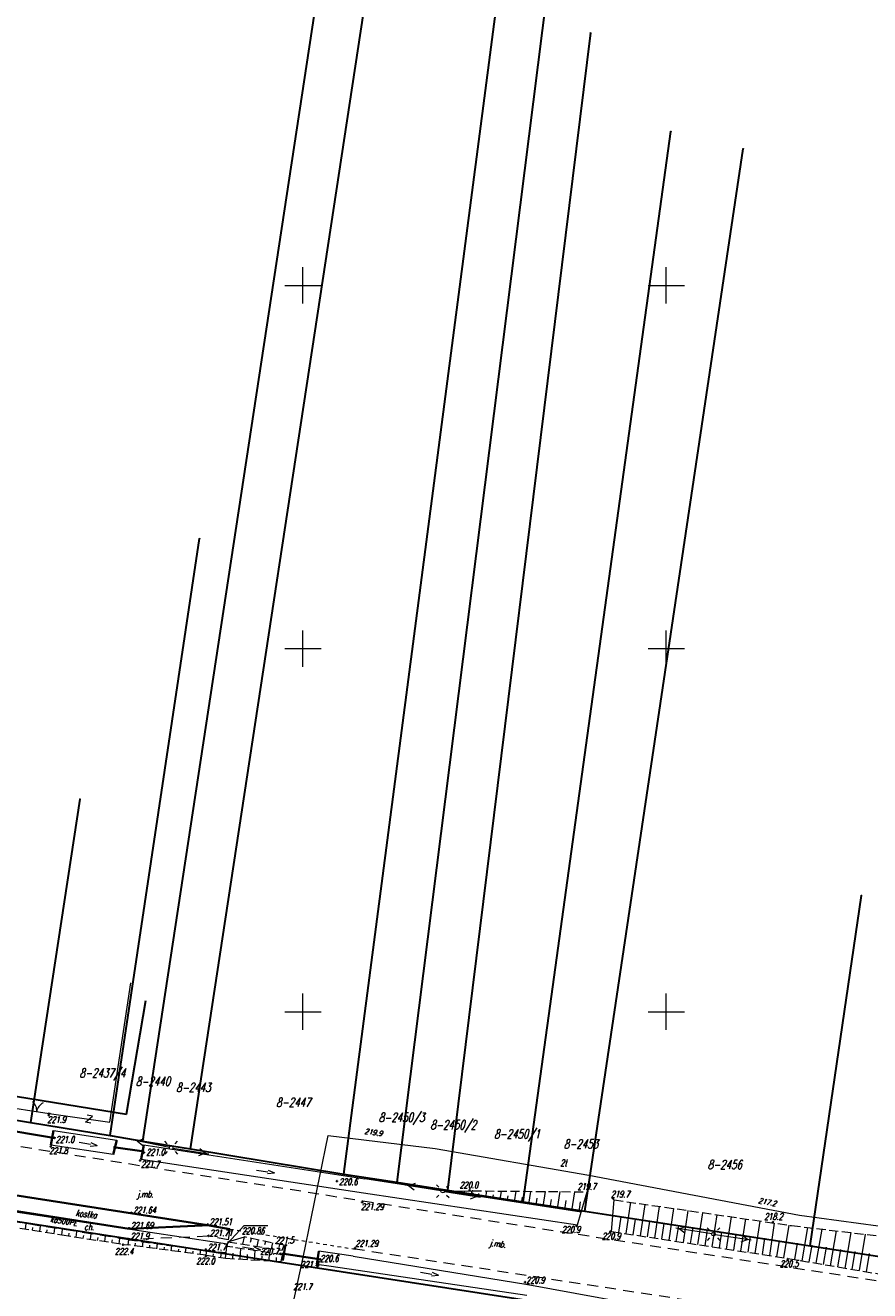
# Model space of a CAD drawing. Header units: millimetres. Extents: x 7501998 to 7504402, y 5666312 to 5667240.
# Tile 9 of 51: x 7502362 to 7502478, y 5666862 to 5667036. Entities that reach past the tile are written whole.
import ezdxf
from ezdxf.enums import TextEntityAlignment as Align

# ---------------------------------------------------------------- set-up
doc = ezdxf.new("R2010")
doc.units = ezdxf.units.MM
doc.header["$MEASUREMENT"] = 0
for name, pattern in [('1', [0]), ('3', [1, 0.5, -0.5]), ('4', [2.5, 1.5, -1]), ('BGS', [7.5, 7.5]), ('KOR', [0]), ('WSD', [1.75, 1.25, -0.5]), ('WSQ', [1.75, 1.25, -0.5])]:
    doc.linetypes.add(name, pattern=pattern)
doc.layers.get('0').update_dxf_attribs({"color": 250, "linetype": 'CONTINUOUS', "lineweight": 100})
for name, color, linetype, lineweight in [('Dzialki', 7, '1', 30), ('EDTTS_T_0', 7, 'CONTINUOUS', 18), ('EUZOU_T_3', 7, 'CONTINUOUS', 18), ('EUZPU_L_3', 7, 'KOR', 18), ('Numery_dzialek', 7, 'CONTINUOUS', 18), ('Podzial_sekcyjny_krzyze', 7, '1', 18), ('Punkty', 7, 'CONTINUOUS', 9), ('SDROK_T_0', 7, 'CONTINUOUS', 18), ('SDROK_T_1', 7, 'CONTINUOUS', 18), ('SDRPK_L_0', 7, '1', 35), ('SDRPK_L_1', 7, '4', 18), ('SDRPK_L_2', 7, '3', 18), ('SDRPT_L_0', 7, '3', 35), ('SZOPO_L_0', 7, 'BGS', 18), ('SZOPO_T_0', 7, 'CONTINUOUS', 18), ('UEEPA_T_2', 7, 'CONTINUOUS', 18), ('UGGPON_L_1', 40, '1', 30), ('UKKOC_T_0', 23, 'CONTINUOUS', 18), ('UKKOO_T_0', 23, 'CONTINUOUS', 25), ('UKKPOD_L_0', 23, '1', 18), ('UTTOC_T_0', 11, 'CONTINUOUS', 18), ('UTTOO_T_0', 11, 'CONTINUOUS', 25), ('UTTPO_L_0', 11, '1', 18), ('WUKOS_T_0', 7, 'CONTINUOUS', 35), ('WUKOS_T_1', 7, 'CONTINUOUS', 15), ('WUKPS_L_2', 7, '1', 18)]:
    doc.layers.add(name, color=color, linetype=linetype, lineweight=lineweight)
doc.styles.get("Standard").update_dxf_attribs({"font": 'Simplex.SHX', "width": 0.75})

# ---------------------------------------------------------------- blocks, each defined once
blk = doc.blocks.new('GRO')
at = {"linetype": 'Continuous'}
blk.add_circle((0, 0), 0.045, dxfattribs=at)
blk = doc.blocks.new('PRH')
at = {"linetype": 'Continuous'}
for p, q in [((-0.375, 0.5), (0.375, 0.5)), ((0.375, 0.5), (-0.375, -0.5)), ((-0.375, -0.5), (0.375, -0.5))]:
    blk.add_line(p, q, dxfattribs=at)
blk = doc.blocks.new('KCI')
at = {"linetype": 'Continuous'}
for p, q in [((0, 0), (1.585, 0)), ((1.585, 0.25), (2.5, 0)), ((1.585, -0.25), (2.5, 0))]:
    blk.add_line(p, q, dxfattribs=at)
blk = doc.blocks.new('ARM')
at = {"linetype": 'Continuous'}
blk.add_circle((0, 0), 0.125, dxfattribs=at)
blk = doc.blocks.new('BGB')
at = {"linetype": 'Continuous'}
for centre, start, end in [((-1.5, 0), 359.9995, 60), ((1.5, 0), 120, 180.0005)]:
    blk.add_arc(centre, 1.5, start, end, dxfattribs=at)
blk = doc.blocks.new('SLS')
at = {"linetype": 'Continuous'}
blk.add_circle((0, 0), 0.25, dxfattribs=at)
blk = doc.blocks.new('LAT')
at = {"linetype": 'Continuous'}
for p, q in [((-0.53035, 0.53035), (-0.8839, 0.8839)), ((0.53035, 0.53035), (0.8839, 0.8839)), ((-0.53035, -0.53035), (-0.8839, -0.8839)), ((0.53035, -0.53035), (0.8839, -0.8839))]:
    blk.add_line(p, q, dxfattribs=at)
blk = doc.blocks.new('PNN')
at = {"linetype": 'Continuous'}
for p, q in [((0.25, 0), (5.25, 0)), ((3.9, 0.5), (4.76605, 0)), ((4.76605, 0), (3.9, -0.5))]:
    blk.add_line(p, q, dxfattribs=at)
blk = doc.blocks.new('WSP')
at = {"linetype": 'Continuous'}
blk.add_circle((0, 0), 0.045, dxfattribs=at)

msp = doc.modelspace()

# ---------------------------------------------------------------- linework, layer by layer
at = {"layer": 'Dzialki'}
for p, q in [((7502377.97, 5666882.21), (7502424.19, 5667185.81)), ((7502384.53, 5666881.12), (7502427.65, 5667164.44)), ((7502405.61, 5666877.66), (7502431.03, 5667072.24)), ((7502436.81, 5667066.08), (7502412.92, 5666876.54)), ((7502439.55, 5667034.76), (7502419.88, 5666875.47)), ((7502430.32, 5666873.86), (7502450.62, 5667021.21)), ((7502438.81, 5666872.56), (7502460.58, 5667018.83)), ((7502373.46, 5666882.96), (7502385.78, 5666965.15)), ((7502369.3, 5666929.28), (7502362.49, 5666884.77)), ((7502469.79, 5666867.8), (7502476.85, 5666916.03)), ((7502342.75, 5666888.03), (7502362.49, 5666884.77)), ((7502362.49, 5666884.77), (7502373.46, 5666882.96)), ((7502373.46, 5666882.96), (7502377.97, 5666882.21)), ((7502377.97, 5666882.21), (7502384.53, 5666881.12)), ((7502384.53, 5666881.12), (7502405.61, 5666877.66)), ((7502405.61, 5666877.66), (7502412.92, 5666876.54)), ((7502412.92, 5666876.54), (7502419.88, 5666875.47)), ((7502449.26, 5666857.42), (7502332.93, 5666875.38)), ((7502419.88, 5666875.47), (7502430.32, 5666873.86)), ((7502430.32, 5666873.86), (7502438.81, 5666872.56)), ((7502438.81, 5666872.56), (7502469.79, 5666867.8)), ((7502469.79, 5666867.8), (7502483.34, 5666865.72))]:
    msp.add_line(p, q, dxfattribs=at)
at = {"layer": 'EUZPU_L_3', "linetype": 'KOR'}
for p, q in [((7502365.67, 5666883.68), (7502374.37, 5666882.31)), ((7502373.87, 5666880.35), (7502365.3, 5666881.66)), ((7502378.1, 5666881.68), (7502408.52, 5666877.02)), ((7502377.71, 5666879.72), (7502408.34, 5666875.09)), ((7502438.27, 5666872.41), (7502408.52, 5666877.02)), ((7502408.34, 5666875.09), (7502437.77, 5666870.66)), ((7502437.77, 5666870.66), (7502438.27, 5666872.41)), ((7502406.93, 5666866.36), (7502402.17, 5666867.05)), ((7502406.93, 5666866.36), (7502430.94, 5666862.44)), ((7502401.92, 5666865.24), (7502403.89, 5666864.99)), ((7502403.89, 5666864.99), (7502430.83, 5666860.98)), ((7502430.94, 5666862.44), (7502450.98, 5666858.79))]:
    msp.add_line(p, q, dxfattribs=at)
at = {"layer": 'Podzial_sekcyjny_krzyze'}
for p, q in [((7502400, 5666997.5), (7502400, 5667002.5)), ((7502450, 5666997.5), (7502450, 5667002.5)), ((7502397.5, 5667000), (7502402.5, 5667000)), ((7502447.5, 5667000), (7502452.5, 5667000)), ((7502400, 5666947.5), (7502400, 5666952.5)), ((7502450, 5666947.5), (7502450, 5666952.5)), ((7502397.5, 5666950), (7502402.5, 5666950)), ((7502447.5, 5666950), (7502452.5, 5666950)), ((7502400, 5666897.5), (7502400, 5666902.5)), ((7502450, 5666897.5), (7502450, 5666902.5)), ((7502397.5, 5666900), (7502402.5, 5666900)), ((7502447.5, 5666900), (7502452.5, 5666900))]:
    msp.add_line(p, q, dxfattribs=at)
at = {"layer": 'SDRPK_L_0', "linetype": '1'}
for p, q in [((7502386.88, 5666870.62), (7502356.59, 5666875.32)), ((7502356.28, 5666873.24), (7502376.08, 5666870.13)), ((7502376.08, 5666870.13), (7502386.11, 5666870.59)), ((7502386.88, 5666870.62), (7502386.11, 5666870.59)), ((7502386.88, 5666870.62), (7502389.95, 5666870.09))]:
    msp.add_line(p, q, dxfattribs=at)
at = {"layer": 'SDRPK_L_1', "linetype": '4'}
for p, q in [((7502338.97, 5666884.98), (7502408.24, 5666873.98)), ((7502408.24, 5666873.98), (7502510.91, 5666858.03)), ((7502389.95, 5666870.09), (7502389.7, 5666868.62)), ((7502386.94, 5666869.1), (7502376.01, 5666868.63)), ((7502389.7, 5666868.62), (7502386.94, 5666869.1)), ((7502509.79, 5666851.52), (7502407.16, 5666867.33))]:
    msp.add_line(p, q, dxfattribs=at)
at = {"layer": 'SDRPK_L_1', "linetype": '3'}
msp.add_line((7502389.95, 5666870.09), (7502407.16, 5666867.33), dxfattribs=at)
at = {"layer": 'SDRPK_L_2', "linetype": '4'}
msp.add_line((7502376.01, 5666868.63), (7502356.04, 5666871.75), dxfattribs=at)
at = {"layer": 'SDRPT_L_0', "linetype": '1'}
for p, q in [((7502356.37, 5666884.19), (7502365.68, 5666882.67)), ((7502365.3, 5666881.66), (7502365.67, 5666883.68)), ((7502373.87, 5666880.35), (7502374.37, 5666882.31)), ((7502377.71, 5666879.72), (7502378.1, 5666881.68)), ((7502373.91, 5666881.35), (7502378.14, 5666880.75)), ((7502397.23, 5666865.76), (7502397.53, 5666867.74)), ((7502402.22, 5666865.94), (7502397.11, 5666866.74)), ((7502401.92, 5666865.24), (7502402.17, 5666867.05))]:
    msp.add_line(p, q, dxfattribs=at)
at = {"layer": 'SZOPO_L_0', "linetype": 'BGS'}
for p, q in [((7502373.42, 5666884.83), (7502376.33, 5666903.99)), ((7502343.01, 5666889.44), (7502365.07, 5666885.98)), ((7502365.07, 5666885.98), (7502373.42, 5666884.83))]:
    msp.add_line(p, q, dxfattribs=at)
at = {"layer": 'UGGPON_L_1', "linetype": '1'}
for p, q in [((7502375.72, 5666885.91), (7502378.39, 5666901.57)), ((7502359.01, 5666888.61), (7502375.72, 5666885.91))]:
    msp.add_line(p, q, dxfattribs=at)
at = {"layer": 'UKKOC_T_0', "linetype": 'Continuous'}
for p, q in [((7502389.57, 5666868.04), (7502391.89, 5666870.59)), ((7502391.89, 5666870.59), (7502395.18, 5666870.59))]:
    msp.add_line(p, q, dxfattribs=at)
at = {"layer": 'UKKPOD_L_0', "linetype": '1'}
msp.add_line((7502336.15, 5666876.09), (7502389.59, 5666868.05), dxfattribs=at)
at = {"layer": 'UTTPO_L_0', "linetype": '1'}
for p, q in [((7502400.01, 5666866.17), (7502403.48, 5666882.99)), ((7502403.48, 5666882.99), (7502418.19, 5666881.18)), ((7502418.19, 5666881.18), (7502439.34, 5666877.53)), ((7502439.34, 5666877.53), (7502468.33, 5666871.99)), ((7502468.33, 5666871.99), (7502501.79, 5666867.48)), ((7502395.88, 5666847.23), (7502400.01, 5666866.17))]:
    msp.add_line(p, q, dxfattribs=at)
at = {"layer": 'WUKPS_L_2', "linetype": '1'}
for p, q in [((7502419.49, 5666875.32), (7502423.31, 5666875.36)), ((7502420.21, 5666875.21), (7502420.23, 5666875.33)), ((7502421.2, 5666875.06), (7502421.24, 5666875.34)), ((7502422.18, 5666874.9), (7502422.23, 5666875.21)), ((7502423.17, 5666874.75), (7502423.27, 5666875.36)), ((7502424.16, 5666874.6), (7502424.22, 5666874.98)), ((7502425.15, 5666874.45), (7502425.29, 5666875.34)), ((7502426.14, 5666874.29), (7502426.22, 5666874.82)), ((7502427.13, 5666874.14), (7502427.31, 5666875.32)), ((7502428.11, 5666873.99), (7502428.22, 5666874.66)), ((7502429.1, 5666873.83), (7502429.33, 5666875.3)), ((7502430.09, 5666873.68), (7502430.22, 5666874.49)), ((7502431.08, 5666873.53), (7502431.35, 5666875.28)), ((7502433.05, 5666873.22), (7502433.37, 5666875.26)), ((7502435.03, 5666872.91), (7502435.39, 5666875.25)), ((7502437.01, 5666872.61), (7502437.41, 5666875.23)), ((7502438.27, 5666872.41), (7502439.12, 5666875.21)), ((7502432.07, 5666873.37), (7502432.22, 5666874.33)), ((7502434.04, 5666873.07), (7502434.21, 5666874.17)), ((7502436.02, 5666872.76), (7502436.21, 5666874.01)), ((7502438, 5666872.46), (7502438.21, 5666873.85)), ((7502442.48, 5666869.76), (7502442.82, 5666874.11)), ((7502444.46, 5666869.46), (7502445.12, 5666873.78)), ((7502446.43, 5666869.16), (7502447.1, 5666873.49)), ((7502448.41, 5666868.85), (7502449.08, 5666873.2)), ((7502450.39, 5666868.55), (7502451.05, 5666872.92)), ((7502443.47, 5666869.61), (7502443.8, 5666871.76)), ((7502445.45, 5666869.31), (7502445.78, 5666871.47)), ((7502447.42, 5666869.01), (7502447.75, 5666871.18)), ((7502452.37, 5666868.25), (7502453.03, 5666872.63)), ((7502454.34, 5666867.95), (7502455.01, 5666872.34)), ((7502456.32, 5666867.65), (7502456.99, 5666872.06)), ((7502458.3, 5666867.34), (7502458.97, 5666871.77)), ((7502460.27, 5666867.04), (7502460.95, 5666871.48)), ((7502462.25, 5666866.74), (7502462.93, 5666871.2)), ((7502361.79, 5666870.11), (7502361.91, 5666870.83)), ((7502362.78, 5666869.95), (7502362.84, 5666870.31)), ((7502363.77, 5666869.79), (7502363.88, 5666870.51)), ((7502364.75, 5666869.63), (7502364.81, 5666869.99)), ((7502365.74, 5666869.47), (7502365.86, 5666870.2)), ((7502366.8, 5666869.3), (7502366.89, 5666870.04)), ((7502367.78, 5666869.14), (7502367.84, 5666869.51)), ((7502368.77, 5666868.99), (7502368.89, 5666869.73)), ((7502369.76, 5666868.84), (7502369.82, 5666869.21)), ((7502370.75, 5666868.69), (7502370.86, 5666869.43)), ((7502449.4, 5666868.7), (7502449.73, 5666870.88)), ((7502451.38, 5666868.4), (7502451.71, 5666870.59)), ((7502453.35, 5666868.1), (7502453.69, 5666870.29)), ((7502455.33, 5666867.8), (7502455.67, 5666870)), ((7502457.31, 5666867.5), (7502457.65, 5666869.7)), ((7502459.29, 5666867.19), (7502459.62, 5666869.41)), ((7502464.23, 5666866.44), (7502464.91, 5666870.91)), ((7502466.2, 5666866.14), (7502466.89, 5666870.63)), ((7502468.68, 5666865.72), (7502469.46, 5666870.31)), ((7502470.65, 5666865.39), (7502471.45, 5666870.08)), ((7502472.62, 5666865.05), (7502473.44, 5666869.84)), ((7502474.6, 5666864.72), (7502475.43, 5666869.61)), ((7502476.57, 5666864.38), (7502477.42, 5666869.37)), ((7502371.74, 5666868.54), (7502371.79, 5666868.91)), ((7502372.73, 5666868.39), (7502372.84, 5666869.12)), ((7502373.71, 5666868.24), (7502373.77, 5666868.6)), ((7502374.7, 5666868.08), (7502374.81, 5666868.81)), ((7502375.92, 5666867.9), (7502376.01, 5666868.63)), ((7502376.91, 5666867.77), (7502376.96, 5666868.13)), ((7502377.9, 5666867.64), (7502378, 5666868.35)), ((7502378.9, 5666867.51), (7502378.94, 5666867.86)), ((7502379.89, 5666867.37), (7502379.98, 5666868.07)), ((7502380.88, 5666867.24), (7502380.92, 5666867.59)), ((7502381.87, 5666867.11), (7502381.96, 5666867.79)), ((7502383.85, 5666866.85), (7502383.94, 5666867.51)), ((7502389.35, 5666866.08), (7502389.54, 5666867.7)), ((7502389.64, 5666868.33), (7502389.54, 5666867.7)), ((7502389.67, 5666868.32), (7502391.93, 5666869.01)), ((7502391.72, 5666868), (7502391.93, 5666869.01)), ((7502392.8, 5666868.31), (7502392.91, 5666868.8)), ((7502393.7, 5666867.7), (7502393.89, 5666868.6)), ((7502394.77, 5666867.96), (7502394.87, 5666868.39)), ((7502395.68, 5666867.39), (7502395.84, 5666868.19)), ((7502396.74, 5666867.61), (7502396.82, 5666867.98)), ((7502397.15, 5666867.17), (7502397.4, 5666867.86)), ((7502461.26, 5666866.89), (7502461.6, 5666869.12)), ((7502463.24, 5666866.59), (7502463.58, 5666868.82)), ((7502465.22, 5666866.29), (7502465.56, 5666868.53)), ((7502467.7, 5666865.89), (7502468.08, 5666868.16)), ((7502469.67, 5666865.56), (7502470.06, 5666867.87)), ((7502471.64, 5666865.22), (7502472.04, 5666867.59)), ((7502382.86, 5666866.98), (7502382.91, 5666867.32)), ((7502384.84, 5666866.72), (7502384.89, 5666867.05)), ((7502385.84, 5666866.59), (7502385.92, 5666867.23)), ((7502386.66, 5666866.48), (7502386.76, 5666867.12)), ((7502387.65, 5666866.33), (7502387.7, 5666866.68)), ((7502388.75, 5666866.94), (7502388.64, 5666866.19)), ((7502390.35, 5666866.02), (7502390.39, 5666866.79)), ((7502391.35, 5666865.97), (7502391.43, 5666867.42)), ((7502392.35, 5666865.91), (7502392.38, 5666866.59)), ((7502393.34, 5666865.85), (7502393.42, 5666867.12)), ((7502394.34, 5666865.79), (7502394.38, 5666866.38)), ((7502395.34, 5666865.74), (7502395.4, 5666866.82)), ((7502396.34, 5666865.68), (7502396.37, 5666866.17)), ((7502397.01, 5666865.64), (7502397.16, 5666866.56)), ((7502473.61, 5666864.88), (7502474.02, 5666867.3)), ((7502475.58, 5666864.55), (7502476, 5666867.02)), ((7502477.55, 5666864.21), (7502477.98, 5666866.73))]:
    msp.add_line(p, q, dxfattribs=at)
at = {"layer": 'WUKPS_L_2', "linetype": 'WSD'}
for p, q in [((7502423.31, 5666875.36), (7502439.12, 5666875.21)), ((7502442.82, 5666874.11), (7502467.22, 5666870.58)), ((7502467.22, 5666870.58), (7502482.48, 5666868.77)), ((7502376.01, 5666868.63), (7502386.64, 5666867.13)), ((7502390.33, 5666867.58), (7502389.54, 5666867.7)), ((7502389.67, 5666868.32), (7502397.15, 5666867.17)), ((7502397.16, 5666866.56), (7502390.33, 5666867.58)), ((7502386.64, 5666867.13), (7502389.41, 5666866.88))]:
    msp.add_line(p, q, dxfattribs=at)
at = {"layer": 'WUKPS_L_2', "linetype": 'WSQ'}
for p, q in [((7502355.87, 5666871.08), (7502366.8, 5666869.3)), ((7502366.8, 5666869.3), (7502375.92, 5666867.9)), ((7502442.48, 5666869.76), (7502466.71, 5666866.06)), ((7502386.66, 5666866.48), (7502375.92, 5666867.9)), ((7502397.4, 5666867.86), (7502391.93, 5666869.01)), ((7502386.66, 5666866.48), (7502389.35, 5666866.08)), ((7502389.35, 5666866.08), (7502397.01, 5666865.64)), ((7502466.71, 5666866.06), (7502481.62, 5666863.52))]:
    msp.add_line(p, q, dxfattribs=at)
at = {"layer": 'WUKPS_L_2', "linetype": '1'}
for p in [(7502423.17, 5666874.75), (7502430.94, 5666862.44)]:
    msp.add_point(p, dxfattribs=at)
at = {"layer": 'WUKPS_L_2', "linetype": 'WSD'}
msp.add_point((7502423.31, 5666875.36), dxfattribs=at)

# ---------------------------------------------------------------- block references
at = {"layer": 'EDTTS_T_0', "rotation": 169.1577527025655}
msp.add_blockref('PRH', (7502370.55, 5666885.22), dxfattribs=at)
at = {"layer": 'EUZOU_T_3'}
for p, rotation in [((7502369.2, 5666882.04), 349.9920200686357), ((7502393.59, 5666878.22), 351.1193410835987), ((7502391.67, 5666867.66), 350.0700003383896), ((7502416.17, 5666864.17), 350.0737543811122)]:
    msp.add_blockref('KCI', p, dxfattribs=dict(at, rotation=rotation))
at = {"layer": 'Punkty'}
for p in [(7502439.55, 5667034.76), (7502450.62, 5667021.21), (7502460.58, 5667018.83), (7502385.78, 5666965.15), (7502369.3, 5666929.28), (7502476.85, 5666916.03), (7502362.49, 5666884.77), (7502373.46, 5666882.96), (7502377.97, 5666882.21), (7502384.53, 5666881.12), (7502405.61, 5666877.66), (7502412.92, 5666876.54), (7502419.88, 5666875.47), (7502430.32, 5666873.86), (7502438.81, 5666872.56), (7502469.79, 5666867.8)]:
    msp.add_blockref('GRO', p, dxfattribs=at)
at = {"layer": 'SZOPO_T_0'}
for name, p, rotation in [('BGB', (7502363.35, 5666886.25), 353.0045381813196), ('ARM', (7502365.07, 5666885.98), 10.06197878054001)]:
    msp.add_blockref(name, p, dxfattribs=dict(at, rotation=rotation))
at = {"layer": 'UEEPA_T_2'}
for name, p, rotation in [('PNN', (7502381.86, 5666881.29), 168.8020501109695), ('SLS', (7502381.86, 5666881.29), 276.4535768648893), ('PNN', (7502381.86, 5666881.29), 350.9109187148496), ('PNN', (7502419.24, 5666875.31), 170.910911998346), ('SLS', (7502419.24, 5666875.31), 267.6344639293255), ('PNN', (7502419.24, 5666875.31), 350.9871060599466), ('PNN', (7502456.5, 5666869.4), 170.9871095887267), ('SLS', (7502456.5, 5666869.4), 278.494478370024), ('PNN', (7502456.5, 5666869.4), 351.1561703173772)]:
    msp.add_blockref(name, p, dxfattribs=dict(at, rotation=rotation))
for p in [(7502381.86, 5666881.29), (7502419.24, 5666875.31), (7502456.5, 5666869.4)]:
    msp.add_blockref('LAT', p, dxfattribs=at)
at = {"layer": 'WUKOS_T_0'}
for p in [(7502365.01, 5666885.78), (7502365.28, 5666881.47), (7502365.82, 5666882.65), (7502378.1, 5666880.63), (7502377.59, 5666879.55), (7502404.67, 5666876.68), (7502422.94, 5666875.46), (7502408.14, 5666873.8), (7502442.68, 5666874.29), (7502464.69, 5666871.04), (7502437.66, 5666870.52), (7502442.3, 5666869.73), (7502397.66, 5666867.87), (7502407.16, 5666867.47), (7502396.87, 5666866.68), (7502402.38, 5666865.92), (7502466.72, 5666865.95), (7502401.91, 5666865.07), (7502430.57, 5666862.78)]:
    msp.add_blockref('WSP', p, dxfattribs=at)
at = {"layer": 'WUKOS_T_0', "rotation": 329.0899994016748}
for p in [(7502376.42, 5666872.33), (7502376.07, 5666870.2), (7502386.89, 5666870.73), (7502386.98, 5666869.16), (7502375.23, 5666867.94), (7502376, 5666868.7), (7502386.63, 5666867.26), (7502386.63, 5666866.35)]:
    msp.add_blockref('WSP', p, dxfattribs=at)

# ---------------------------------------------------------------- texts
at = {"layer": 'Numery_dzialek', "oblique": 15, "width": 0.7}
for s, p in [('8-2437/4', (7502369.24, 5666892.21)), ('8-2440', (7502376.99, 5666891.05)), ('8-2443', (7502382.55, 5666890.22)), ('8-2447', (7502396.31, 5666888.17)), ('8-2450/3', (7502410.42, 5666886.09)), ('8-2450/2', (7502417.53, 5666885.07)), ('8-2450/1', (7502426.3, 5666883.81)), ('8-2453', (7502435.89, 5666882.44)), ('8-2456', (7502455.69, 5666879.6))]:
    msp.add_text(s, height=1.25, dxfattribs=at).set_placement(p, align=Align.TOP_LEFT)
at = {"layer": 'SDROK_T_0', "oblique": 15, "width": 0.7}
msp.add_text('j.mb.', height=0.9, dxfattribs=at).set_placement((7502377.16, 5666875.35), align=Align.TOP_LEFT)
for s, rotation, p in [('kostka', 353.16, (7502368.8, 5666872.77)), ('j.mb.', 353.0382, (7502425.74, 5666868.65))]:
    msp.add_text(s, height=0.9, rotation=rotation, dxfattribs=at).set_placement(p, align=Align.TOP_LEFT)
at = {"layer": 'SDROK_T_1', "oblique": 15, "width": 0.7}
msp.add_text('ch.', height=0.9, dxfattribs=at).set_placement((7502369.89, 5666870.85), align=Align.TOP_LEFT)
at = {"layer": 'UKKOC_T_0', "oblique": 15, "width": 0.7}
msp.add_text('220.86', height=0.9, dxfattribs=at).set_placement((7502391.57, 5666870.29), align=Align.TOP_LEFT)
at = {"layer": 'UKKOO_T_0', "oblique": 15, "width": 0.7}
msp.add_text('kd500PE', height=0.75, rotation=352.09, dxfattribs=at).set_placement((7502365.27, 5666871.8), align=Align.TOP_LEFT)
at = {"layer": 'UTTOC_T_0', "oblique": 15, "width": 0.7}
for s, rotation, p in [('219.9', 352.1763, (7502408.53, 5666883.95)), ('217.2', 349.3803, (7502462.77, 5666874.41))]:
    msp.add_text(s, height=0.75, rotation=rotation, dxfattribs=at).set_placement(p, align=Align.TOP_LEFT)
at = {"layer": 'UTTOO_T_0', "oblique": 15, "width": 0.7}
msp.add_text('2t', height=0.9, dxfattribs=at).set_placement((7502435.4, 5666878.77))
at = {"layer": 'WUKOS_T_1', "oblique": 15, "width": 0.7}
for s, p in [('221.9', (7502364.81, 5666885.61)), ('221.0', (7502365.96, 5666882.86)), ('221.8', (7502365.06, 5666881.34)), ('221.0', (7502378.41, 5666881.14)), ('221.7', (7502377.69, 5666879.47)), ('220.6', (7502404.95, 5666877.06)), ('220.0', (7502421.55, 5666876.61)), ('219.7', (7502437.77, 5666876.39)), ('219.7', (7502442.38, 5666875.36)), ('221.29', (7502407.96, 5666873.62)), ('218.2', (7502463.47, 5666872.26)), ('220.9', (7502435.59, 5666870.47)), ('220.9', (7502441.14, 5666869.57)), ('220.7', (7502394.1, 5666867.48)), ('221.5', (7502396.17, 5666869.01)), ('221.29', (7502407.2, 5666868.57)), ('220.6', (7502402.34, 5666866.5)), ('220.5', (7502465.62, 5666865.77)), ('220.9', (7502430.7, 5666863.51))]:
    msp.add_text(s, height=0.9, dxfattribs=at).set_placement(p, align=Align.TOP_LEFT)
for s, p in [('221.64', (7502376.62, 5666872.26)), ('221.69', (7502376.27, 5666870.13)), ('221.51', (7502387.11, 5666870.63)), ('221.9', (7502376.25, 5666868.67)), ('221.71', (7502387.16, 5666869.1)), ('222.4', (7502374.09, 5666866.57)), ('221.7', (7502386.85, 5666867.14)), ('222.0', (7502385.29, 5666865.24)), ('221.4', (7502399.64, 5666864.79)), ('221.7', (7502398.65, 5666861.72))]:
    msp.add_text(s, height=0.9, dxfattribs=at).set_placement(p)

doc.saveas('drawing.dxf')
